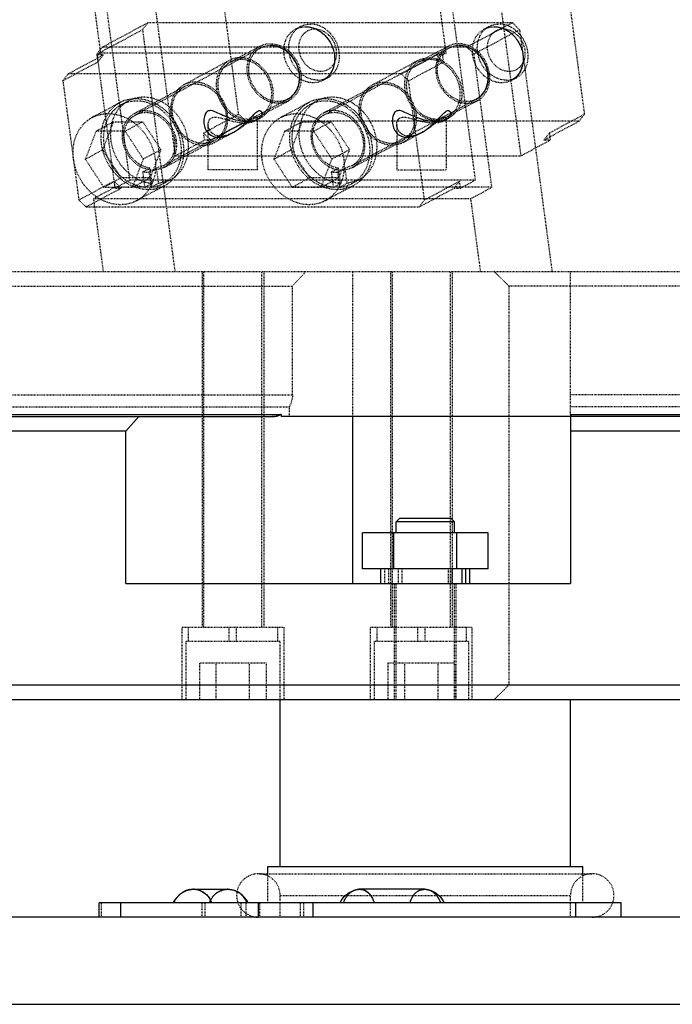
# Model space of a CAD drawing. Header units: millimetres. Extents: x -24622 to 2009, y -1603 to 2074.
# Tile 139 of 256: x 495 to 585, y 910 to 1046. Entities that reach past the tile are written whole.
import ezdxf

# ---------------------------------------------------------------- set-up
doc = ezdxf.new("R2010")
doc.units = ezdxf.units.MM
doc.linetypes.add('HIDDEN', pattern=[0.2, 0.1, -0.1])
doc.layers.add('DEFAULT_2', color=8, linetype='HIDDEN')

msp = doc.modelspace()

# ---------------------------------------------------------------- linework, layer by layer
at = {"color": 7, "linetype": 'Continuous'}
for p, q in [((477.144, 991.506), (530.762, 991.506)), ((477.144, 991.209), (529.557, 991.209)), ((509.366, 989.209), (511.188, 991.209)), ((530.762, 991.506), (530.762, 991.209)), ((787.6, 991.209), (530.762, 991.209)), ((540.644, 968.209), (540.644, 991.209)), ((570.644, 991.506), (619.144, 991.506)), ((570.644, 991.506), (570.644, 968.209)), ((509.366, 989.209), (477.144, 989.21)), ((509.366, 968.209), (509.366, 989.209)), ((789.422, 989.209), (570.644, 989.209)), ((547.144, 977.209), (546.644, 976.709)), ((547.144, 977.209), (554.144, 977.209)), ((554.144, 977.209), (554.644, 976.709)), ((554.644, 976.709), (546.644, 976.709)), ((546.644, 975.209), (546.644, 976.709)), ((554.644, 975.209), (554.644, 976.709)), ((559.304, 975.209), (541.984, 975.209)), ((541.984, 970.209), (541.984, 975.209)), ((546.314, 970.209), (546.314, 975.209)), ((554.974, 970.209), (554.974, 975.209)), ((559.304, 970.209), (559.304, 975.209)), ((559.304, 970.209), (541.984, 970.209)), ((544.494, 968.209), (544.494, 970.209)), ((555.702, 968.209), (555.702, 970.209)), ((556.202, 970.209), (556.202, 968.209)), ((556.794, 968.209), (556.794, 970.209)), ((509.366, 968.209), (570.644, 968.209)), ((793.144, 954.209), (477.144, 954.209)), ((477.144, 952.209), (791.144, 952.209)), ((530.644, 929.209), (530.644, 952.209)), ((570.644, 929.209), (570.644, 952.209)), ((528.956, 927.871), (528.956, 929.209)), ((528.957, 929.209), (572.331, 929.209)), ((572.332, 927.871), (572.332, 929.209)), ((517.783, 925.923), (517.788, 925.926)), ((518.66, 926.06), (518.684, 926.059)), ((518.66, 926.06), (523.452, 926.06)), ((550.564, 926.06), (541.558, 926.06)), ((505.686, 922.209), (505.686, 924.209)), ((577.642, 924.209), (505.687, 924.209)), ((508.686, 922.209), (508.686, 924.209)), ((527.601, 924.209), (527.601, 922.209)), ((535.198, 922.209), (535.198, 924.209)), ((571.327, 924.209), (571.327, 922.209)), ((577.644, 922.209), (577.644, 924.209)), ((892.144, 922.209), (342.144, 922.209)), ((342.144, 910.209), (892.144, 910.209))]:
    msp.add_line(p, q, dxfattribs=at)
for points in [[(515.89, 924.209), (516.071, 924.55), (516.802, 925.393), (517.775, 925.922), (518.684, 926.06)], [(523.434, 926.06), (524.325, 925.925), (525.303, 925.399)], [(538.896, 924.209), (539.064, 924.511), (539.497, 925.101), (540.132, 925.64), (541.017, 926.003), (541.568, 926.06)], [(550.556, 926.06), (551.109, 926.002), (551.992, 925.639)], [(551.992, 925.639), (552.626, 925.099), (553.058, 924.511), (553.226, 924.209)], [(525.303, 925.399), (526.038, 924.554), (526.222, 924.209)]]:
    msp.add_lwpolyline(points, dxfattribs=at)
for centre, radius, start, end in [((529.555, 993.807), 2.597, 270.04461, 284.14473), ((529.536, 993.868), 2.662, 284.21407, 297.41982), ((523.424, 923.302), 2.762, 63.46259, 67.43149), ((518.57, 923.301), 2.795, 28.25133, 32.85752), ((518.576, 923.306), 2.788, 18.90023, 28.20995)]:
    msp.add_arc(centre, radius, start, end, dxfattribs=at)
for points, start_tangent, end_tangent in [([(534.135, 1044.949), (534.195, 1044.949), (535.425, 1044.687), (536.688, 1043.864), (537.616, 1042.639), (538.117, 1041.086)], (0.9999997, 0.0008288), (0.1327882, -0.9911444)), ([(560.116, 1044.949), (560.176, 1044.949), (561.406, 1044.687), (562.669, 1043.864), (563.597, 1042.639), (564.097, 1041.086)], (0.9999997, 0.0008288), (0.1327882, -0.9911444)), ([(533.287, 1038.497), (532.969, 1039.664), (532.337, 1040.748), (531.5, 1041.579), (530.407, 1042.17), (529.305, 1042.361)], (-0.1327882, 0.9911444), (-0.9999999, -0.0003676)), ([(559.268, 1038.497), (558.95, 1039.664), (558.318, 1040.748), (557.48, 1041.579), (556.388, 1042.17), (555.286, 1042.361)], (-0.1327882, 0.9911444), (-0.9999999, -0.0003676)), ([(538.117, 1041.086), (538.111, 1039.919), (537.77, 1038.835), (537.155, 1038.004), (536.54, 1037.559)], (0.1327882, -0.9911444), (-0.8812617, -0.4726286)), ([(564.097, 1041.086), (564.092, 1039.919), (563.751, 1038.835), (563.136, 1038.004), (562.521, 1037.559)], (0.1327882, -0.9911444), (-0.8812617, -0.4726286)), ([(531.71, 1034.971), (532.603, 1035.719), (533.203, 1036.944), (533.287, 1038.497)], (0.8805912, 0.4738767), (-0.1327882, 0.9911444)), ([(557.691, 1034.971), (558.584, 1035.719), (559.184, 1036.944), (559.268, 1038.497)], (0.8805912, 0.4738767), (-0.1327882, 0.9911444)), ([(526.131, 1031.86), (524.888, 1032.002), (523.578, 1032.391), (522.498, 1032.842), (521.642, 1033.22), (520.989, 1033.385), (520.534, 1033.217), (520.247, 1032.723), (520.132, 1032.029), (520.218, 1031.232), (520.593, 1030.436), (521.269, 1029.893), (522.131, 1029.716)], (-0.9998642, 0.0164794), (0.9999671, 0.0081076)), ([(522.131, 1029.716), (523.13, 1029.889), (524.26, 1030.422), (525.357, 1031.224), (526.228, 1032.034), (526.908, 1032.73), (527.453, 1033.223), (527.851, 1033.385), (528.09, 1033.215), (528.107, 1032.834), (527.83, 1032.383), (527.142, 1031.999), (526.131, 1031.86)], (0.9999686, -0.0079285), (-0.9999038, -0.0138699)), ([(552.112, 1031.86), (550.869, 1032.002), (549.559, 1032.391), (548.479, 1032.842), (547.623, 1033.22), (546.97, 1033.385), (546.515, 1033.217), (546.227, 1032.723), (546.113, 1032.029), (546.199, 1031.232), (546.574, 1030.436), (547.25, 1029.893), (548.112, 1029.716)], (-0.9998639, 0.0165009), (0.9999669, 0.0081336)), ([(548.112, 1029.716), (549.111, 1029.889), (550.24, 1030.422), (551.338, 1031.224), (552.21, 1032.035), (552.891, 1032.732), (553.436, 1033.224), (553.834, 1033.385), (554.071, 1033.214), (554.088, 1032.833), (553.81, 1032.383), (553.123, 1031.999), (552.112, 1031.86)], (0.9999686, -0.0079248), (-0.9999015, -0.0140332)), ([(518.684, 926.06), (519.955, 925.722), (520.918, 924.817)], (0.9999669, -0.0081367), (0.5425179, -0.8400443)), ([(524.484, 925.852), (523.452, 926.06)], (-0.923449, 0.3837212), (-1, -0.0000301)), ([(525.464, 925.177), (524.658, 925.773)], (-0.6931112, 0.7208307), (-0.8946658, 0.4467361)), ([(541.568, 926.06), (542.237, 925.925), (542.839, 925.538), (543.586, 924.209)], (0.9999892, -0.0046457), (0.2233503, -0.9747382)), ([(552.22, 925.177), (551.451, 925.83), (550.564, 926.06)], (-0.6287687, 0.7775924), (-1, -0.0002065)), ([(526.106, 924.209), (525.98, 924.467), (525.464, 925.177)], (-0.4003522, 0.9163613), (-0.6931112, 0.7208307)), ([(552.781, 924.209), (552.385, 924.955), (552.22, 925.177)], (-0.3768737, 0.9262647), (-0.6287687, 0.7775924))]:
    msp.add_spline(points, degree=3, dxfattribs=dict(at, start_tangent=start_tangent, end_tangent=end_tangent))
at = {"layer": 'DEFAULT_2', "color": 8, "linetype": 'HIDDEN'}
for p, q in [((502.582, 1128.569), (516.17, 1027.147)), ((550.214, 1128.569), (563.802, 1027.147)), ((496.304, 1125.205), (509.892, 1023.782)), ((543.935, 1125.205), (557.523, 1023.782)), ((497.088, 1106.99), (505.887, 1041.307)), ((553.519, 1041.307), (544.719, 1106.99)), ((524.927, 1032.875), (522.727, 1049.296)), ((570.359, 1049.296), (572.559, 1032.875)), ((506.134, 1042.135), (512.412, 1045.5)), ((512.412, 1045.5), (511.676, 1044.534)), ((562.642, 1045.5), (512.412, 1045.5)), ((532.763, 1044.611), (533.439, 1044.974)), ((562.642, 1045.5), (556.363, 1042.135)), ((558.744, 1044.611), (559.42, 1044.974)), ((563.637, 1044.534), (562.642, 1045.5)), ((505.397, 1041.169), (511.676, 1044.534)), ((511.676, 1044.534), (516.14, 1011.209)), ((563.637, 1044.534), (557.359, 1041.169)), ((563.637, 1044.534), (568.102, 1011.209)), ((523.759, 1040.069), (527.816, 1042.243)), ((553.796, 1042.243), (549.739, 1040.069)), ((501.441, 1038.46), (506.27, 1041.048)), ((506.134, 1042.135), (505.397, 1041.169)), ((505.397, 1041.169), (507.856, 1022.816)), ((505.404, 1041.048), (505.887, 1041.307)), ((506.27, 1041.048), (505.404, 1041.048)), ((505.404, 1041.048), (505.534, 1040.082)), ((505.534, 1040.082), (506.27, 1041.048)), ((553.519, 1041.307), (505.887, 1041.307)), ((556.363, 1042.135), (506.134, 1042.135)), ((510.74, 1032.809), (527.934, 1042.023)), ((536.721, 1032.809), (553.914, 1042.023)), ((547.34, 1038.46), (552.17, 1041.048)), ((553.036, 1041.048), (552.17, 1041.048)), ((552.17, 1041.048), (553.165, 1040.082)), ((553.519, 1041.307), (553.036, 1041.048)), ((553.165, 1040.082), (553.036, 1041.048)), ((557.359, 1041.169), (556.363, 1042.135)), ((559.818, 1022.816), (557.359, 1041.169)), ((505.534, 1040.082), (500.704, 1037.494)), ((523.641, 1040.29), (517.362, 1036.925)), ((543.343, 1036.925), (549.621, 1040.29)), ((548.336, 1037.494), (553.165, 1040.082)), ((500.704, 1037.494), (501.441, 1038.46)), ((547.34, 1038.46), (501.441, 1038.46)), ((547.34, 1038.46), (548.336, 1037.494)), ((500.704, 1037.494), (502.904, 1021.073)), ((536.542, 1037.56), (537.218, 1037.922)), ((550.536, 1021.073), (548.336, 1037.494)), ((562.523, 1037.56), (563.199, 1037.922)), ((510.622, 1033.029), (517.48, 1036.705)), ((543.461, 1036.705), (536.603, 1033.029)), ((508.593, 1034.495), (504.73, 1032.424)), ((509.725, 1034.704), (508.759, 1034.187)), ((514.519, 1025.758), (531.712, 1034.972)), ((527.774, 1032.577), (531.83, 1034.751)), ((534.574, 1034.495), (530.71, 1032.424)), ((535.705, 1034.704), (534.739, 1034.187)), ((540.5, 1025.758), (557.693, 1034.972)), ((557.811, 1034.751), (553.754, 1032.577)), ((524.927, 1032.875), (520.098, 1030.287)), ((524.927, 1032.875), (525.923, 1031.909)), ((572.559, 1032.875), (567.729, 1030.287)), ((571.822, 1031.909), (572.559, 1032.875)), ((505.282, 1030.559), (507.697, 1031.853)), ((506.215, 1027.989), (507.697, 1031.853)), ((507.697, 1031.853), (511.697, 1031.853)), ((509.282, 1030.559), (511.697, 1031.853)), ((511.697, 1031.853), (514.215, 1027.989)), ((520.731, 1025.209), (520.731, 1031.46)), ((525.923, 1031.909), (521.093, 1029.321)), ((571.822, 1031.909), (525.923, 1031.909)), ((527.892, 1032.357), (527.131, 1031.949)), ((527.531, 1025.209), (527.531, 1032.379)), ((531.263, 1030.559), (533.678, 1031.853)), ((532.195, 1027.989), (533.678, 1031.853)), ((533.678, 1031.853), (537.678, 1031.853)), ((535.263, 1030.559), (537.678, 1031.853)), ((537.678, 1031.853), (540.195, 1027.989)), ((546.712, 1031.46), (546.712, 1025.209)), ((553.112, 1031.949), (553.872, 1032.357)), ((553.512, 1032.379), (553.512, 1025.209)), ((571.822, 1031.909), (566.992, 1029.321)), ((505.282, 1030.559), (503.8, 1026.695)), ((509.282, 1030.559), (505.282, 1030.559)), ((511.8, 1026.695), (509.282, 1030.559)), ((520.227, 1029.321), (520.098, 1030.287)), ((520.098, 1030.287), (521.093, 1029.321)), ((524.302, 1030.433), (521.613, 1028.992)), ((531.263, 1030.559), (529.781, 1026.695)), ((535.263, 1030.559), (531.263, 1030.559)), ((537.781, 1026.695), (535.263, 1030.559)), ((547.594, 1028.992), (550.283, 1030.433)), ((566.992, 1029.321), (567.729, 1030.287)), ((567.729, 1030.287), (567.858, 1029.321)), ((514.637, 1025.537), (521.495, 1029.213)), ((516.17, 1027.147), (520.227, 1029.321)), ((521.093, 1029.321), (520.227, 1029.321)), ((547.476, 1029.213), (540.618, 1025.537)), ((563.802, 1027.147), (567.858, 1029.321)), ((567.858, 1029.321), (566.992, 1029.321)), ((503.8, 1026.695), (506.215, 1027.989)), ((508.732, 1024.126), (506.215, 1027.989)), ((514.215, 1027.989), (511.8, 1026.695)), ((514.215, 1027.989), (512.732, 1024.126)), ((529.781, 1026.695), (532.195, 1027.989)), ((534.713, 1024.126), (532.195, 1027.989)), ((540.195, 1027.989), (537.781, 1026.695)), ((540.195, 1027.989), (538.713, 1024.126)), ((503.8, 1026.695), (506.318, 1022.832)), ((510.318, 1022.832), (511.8, 1026.695)), ((516.17, 1027.147), (563.802, 1027.147)), ((529.781, 1026.695), (532.298, 1022.832)), ((536.298, 1022.832), (537.781, 1026.695)), ((511.744, 1024.932), (512.71, 1025.45)), ((512.024, 1022.845), (511.744, 1024.932)), ((512.61, 1024.932), (513.576, 1025.45)), ((512.89, 1022.845), (512.61, 1024.932)), ((512.99, 1023.363), (512.71, 1025.45)), ((514.52, 1025.758), (513.576, 1025.45)), ((513.576, 1025.45), (513.856, 1023.363)), ((514.637, 1025.537), (513.609, 1025.207)), ((527.531, 1025.209), (520.731, 1025.209)), ((537.725, 1024.932), (538.691, 1025.45)), ((538.005, 1022.845), (537.725, 1024.932)), ((538.591, 1024.932), (539.557, 1025.45)), ((538.871, 1022.845), (538.591, 1024.932)), ((538.971, 1023.363), (538.691, 1025.45)), ((540.501, 1025.758), (539.557, 1025.45)), ((539.557, 1025.45), (539.837, 1023.363)), ((539.589, 1025.207), (540.617, 1025.537)), ((546.712, 1025.209), (553.512, 1025.209)), ((502.904, 1021.073), (507.734, 1023.661)), ((506.318, 1022.832), (508.732, 1024.126)), ((507.734, 1023.661), (507.863, 1022.695)), ((508.729, 1022.695), (507.734, 1023.661)), ((509.892, 1023.782), (507.863, 1022.695)), ((512.732, 1024.126), (508.732, 1024.126)), ((557.523, 1023.782), (509.892, 1023.782)), ((510.318, 1022.832), (512.732, 1024.126)), ((512.024, 1022.845), (512.99, 1023.363)), ((513.856, 1023.363), (512.89, 1022.845)), ((513.856, 1023.363), (515.533, 1023.862)), ((515.534, 1023.863), (514.569, 1023.345)), ((532.298, 1022.832), (534.713, 1024.126)), ((538.713, 1024.126), (534.713, 1024.126)), ((536.298, 1022.832), (538.713, 1024.126)), ((538.005, 1022.845), (538.971, 1023.363)), ((539.837, 1023.363), (538.871, 1022.845)), ((539.837, 1023.363), (541.514, 1023.862)), ((541.515, 1023.863), (540.549, 1023.345)), ((550.536, 1021.073), (555.365, 1023.661)), ((555.365, 1023.661), (554.629, 1022.695)), ((555.495, 1022.695), (555.365, 1023.661)), ((557.523, 1023.782), (555.495, 1022.695)), ((503.9, 1020.107), (508.729, 1022.695)), ((507.856, 1022.816), (504.958, 1021.264)), ((506.318, 1022.832), (510.318, 1022.832)), ((559.818, 1022.816), (507.856, 1022.816)), ((507.863, 1022.695), (508.729, 1022.695)), ((514.734, 1023.037), (510.87, 1020.966)), ((532.298, 1022.832), (536.298, 1022.832)), ((540.715, 1023.037), (536.851, 1020.966)), ((549.799, 1020.107), (554.629, 1022.695)), ((554.629, 1022.695), (555.495, 1022.695)), ((556.92, 1021.264), (559.818, 1022.816)), ((503.9, 1020.107), (502.904, 1021.073)), ((504.958, 1021.264), (556.92, 1021.264)), ((506.305, 1011.209), (504.958, 1021.264)), ((550.536, 1021.073), (549.799, 1020.107)), ((558.267, 1011.209), (556.92, 1021.264)), ((503.9, 1020.107), (549.799, 1020.107)), ((480.144, 1011.209), (619.144, 1011.209)), ((519.881, 1011.209), (519.881, 962.209)), ((520.131, 962.209), (520.131, 1011.209)), ((528.131, 962.209), (528.131, 1011.209)), ((528.381, 1011.209), (528.381, 962.209)), ((532.34, 1009.209), (534.2, 1011.209)), ((540.644, 991.209), (540.644, 1011.209)), ((545.862, 1011.209), (545.862, 962.209)), ((546.112, 962.209), (546.112, 1011.209)), ((554.112, 962.209), (554.112, 1011.209)), ((554.362, 1011.209), (554.362, 962.209)), ((562.144, 1009.209), (560.144, 1011.209)), ((570.644, 991.506), (570.644, 1011.209)), ((478.144, 1009.209), (532.34, 1009.209)), ((532.34, 994.209), (532.34, 1009.209)), ((619.144, 1009.209), (562.144, 1009.209)), ((562.144, 1009.209), (562.144, 954.209)), ((478.144, 994.209), (532.34, 994.209)), ((619.144, 994.209), (570.642, 994.209)), ((477.644, 992.551), (531.876, 992.551)), ((531.876, 992.551), (531.876, 991.209)), ((620.144, 992.551), (570.644, 992.551)), ((545.085, 968.209), (545.085, 970.209)), ((545.585, 970.209), (545.585, 968.209)), ((546.957, 968.209), (546.957, 970.209)), ((547.457, 968.209), (547.457, 970.209)), ((553.831, 968.209), (553.831, 970.209)), ((554.331, 968.209), (554.331, 970.209)), ((546.394, 952.209), (546.394, 968.209)), ((546.644, 952.209), (546.644, 968.209)), ((554.644, 952.209), (554.644, 968.209)), ((554.894, 952.209), (554.894, 968.209)), ((517.131, 962.209), (531.131, 962.209)), ((517.131, 952.209), (517.131, 962.209)), ((517.981, 962.209), (517.981, 960.209)), ((523.631, 960.209), (523.631, 962.209)), ((524.631, 960.209), (524.631, 962.209)), ((530.281, 962.209), (530.281, 960.209)), ((531.131, 962.209), (531.131, 952.209)), ((543.112, 962.209), (557.112, 962.209)), ((543.112, 952.209), (543.112, 962.209)), ((543.962, 962.209), (543.962, 960.209)), ((549.612, 960.209), (549.612, 962.209)), ((550.612, 960.209), (550.612, 962.209)), ((556.262, 962.209), (556.262, 960.209)), ((557.112, 952.209), (557.112, 962.209)), ((530.631, 960.209), (517.631, 960.209)), ((517.631, 960.209), (517.631, 952.209)), ((530.631, 952.209), (530.631, 960.209)), ((556.612, 960.209), (543.612, 960.209)), ((543.612, 960.209), (543.612, 952.209)), ((556.612, 960.209), (556.612, 952.209)), ((528.75, 957.209), (519.512, 957.209)), ((519.512, 957.209), (519.512, 952.209)), ((521.821, 952.209), (521.821, 957.209)), ((526.44, 952.209), (526.44, 957.209)), ((528.75, 952.209), (528.75, 957.209)), ((554.73, 957.209), (545.493, 957.209)), ((545.493, 957.209), (545.493, 952.209)), ((547.802, 952.209), (547.802, 957.209)), ((552.421, 952.209), (552.421, 957.209)), ((554.73, 952.209), (554.73, 957.209)), ((562.144, 954.209), (560.144, 952.209)), ((527.708, 928.209), (573.58, 928.209)), ((528.956, 924.209), (528.956, 927.871)), ((572.332, 924.209), (572.332, 927.871)), ((517.775, 925.922), (517.783, 925.923)), ((551.106, 926.003), (551.107, 926.002)), ((551.99, 925.64), (551.991, 925.639)), ((506.048, 922.209), (506.048, 924.209)), ((516.806, 925.395), (516.809, 925.398)), ((519.894, 922.209), (519.894, 924.209)), ((520.329, 922.209), (520.329, 924.209)), ((525.272, 922.209), (525.272, 924.209)), ((525.958, 922.209), (525.958, 924.209)), ((526.034, 924.559), (526.036, 924.556)), ((527.829, 922.209), (527.829, 924.209)), ((530.644, 925.209), (570.644, 925.209)), ((530.644, 922.209), (530.644, 925.209)), ((533.458, 922.209), (533.458, 924.209)), ((533.894, 922.209), (533.894, 924.209)), ((552.625, 925.1), (552.626, 925.1)), ((570.644, 922.209), (570.644, 925.209))]:
    msp.add_line(p, q, dxfattribs=at)
for centre, radius, start, end in [((535.387, 1042.499), 2.101, 116.14303, 127.39835), ((561.368, 1042.499), 2.101, 116.14303, 127.39835), ((510.783, 1030.405), 4.289, 118.20348, 122.412), ((510.746, 1030.479), 4.556, 110.8629, 118.1714), ((510.768, 1030.416), 4.623, 103.63587, 110.83397), ((536.764, 1030.405), 4.289, 118.20348, 122.412), ((536.727, 1030.479), 4.556, 110.8629, 118.1714), ((536.749, 1030.416), 4.623, 103.63587, 110.83397), ((512.064, 1030.278), 3.11, 96.78669, 101.40371), ((526.37, 1035.199), 2.974, 298.20857, 305.2548), ((538.044, 1030.278), 3.11, 96.78669, 101.40371), ((552.351, 1035.199), 2.974, 298.20857, 305.2548), ((509.777, 1027.785), 7.562, 38.13218, 40.36247), ((509.67, 1027.704), 7.696, 31.50795, 38.11568), ((509.609, 1027.664), 7.769, 24.94693, 31.52051), ((535.758, 1027.785), 7.562, 38.13218, 40.36247), ((535.651, 1027.704), 7.696, 31.50795, 38.11568), ((535.589, 1027.664), 7.769, 24.94693, 31.52051), ((509.683, 1027.7), 7.686, 22.99807, 24.94166), ((519.901, 1032.025), 3.244, 318.47665, 328.38697), ((519.901, 1031.987), 3.464, 322.3074, 328.26737), ((519.844, 1032.023), 3.531, 328.2563, 329.43867), ((535.664, 1027.7), 7.686, 22.99807, 24.94166), ((545.882, 1032.025), 3.244, 318.47665, 328.38697), ((545.881, 1031.987), 3.464, 322.30779, 328.26737), ((545.825, 1032.023), 3.531, 328.2563, 329.43867), ((513.51, 1029.714), 7.51, 217.18505, 226.46578), ((512.184, 1028.105), 3.203, 262.11192, 269.95568), ((512.183, 1027.931), 3.029, 269.97101, 278.11106), ((538.164, 1028.105), 3.203, 262.11192, 269.95568), ((538.164, 1027.931), 3.029, 269.97101, 278.11106), ((513.284, 1029.479), 7.184, 226.47946, 231.86895), ((513.154, 1029.318), 6.977, 231.89097, 232.61256), ((512.553, 1027.097), 4.609, 298.21764, 312.28315), ((512.423, 1027.23), 4.795, 312.35736, 322.51468), ((538.533, 1027.097), 4.609, 298.21764, 312.28315), ((538.404, 1027.23), 4.795, 312.35736, 322.51468), ((512.475, 1027.352), 4.526, 275.26124, 278.36543), ((512.581, 1027.052), 4.556, 290.8629, 298.1714), ((538.456, 1027.352), 4.526, 275.26124, 278.36543), ((538.562, 1027.052), 4.556, 290.8629, 298.1714), ((509.196, 1027.121), 6.819, 233.81265, 235.98613), ((527.644, 925.209), 3, 0, 270), ((573.644, 925.209), 3, 270, 180), ((518.722, 923.236), 2.835, 112.83471, 116.38561)]:
    msp.add_arc(centre, radius, start, end, dxfattribs=at)
for points, start_tangent, end_tangent in [([(535.846, 1037.584), (534.661, 1037.805), (533.553, 1038.444), (532.05, 1040.64), (531.827, 1041.946), (532.005, 1043.196), (532.564, 1044.245), (533.439, 1044.974)], (-1, 0), (0.8813617, 0.4724422)), ([(532.765, 1044.612), (533.775, 1044.928), (534.135, 1044.949)], (0.8817522, 0.471713), (1, 0)), ([(533.439, 1044.974), (534.451, 1045.29), (534.811, 1045.312)], (0.8813617, 0.4724422), (1, 0)), ([(534.135, 1044.949), (535.32, 1044.728), (536.429, 1044.089), (537.932, 1041.892), (538.155, 1040.586), (537.976, 1039.336), (537.416, 1038.287), (536.54, 1037.559)], (1, 0), (-0.8817522, -0.471713)), ([(536.027, 1045.079), (535.725, 1045.18), (534.811, 1045.312)], (-0.9333589, 0.3589446), (-1, 0)), ([(537.218, 1037.922), (537.997, 1038.538), (538.543, 1039.407), (538.772, 1041.588), (537.826, 1043.721), (536.027, 1045.079)], (0.8813626, 0.4724405), (-0.9333589, 0.3589446)), ([(561.827, 1037.584), (560.642, 1037.805), (559.534, 1038.444), (558.03, 1040.64), (557.808, 1041.946), (557.986, 1043.196), (558.545, 1044.245), (559.42, 1044.974)], (-1, 0), (0.8813617, 0.4724422)), ([(558.746, 1044.612), (559.756, 1044.928), (560.116, 1044.949)], (0.8817522, 0.471713), (1, 0)), ([(559.42, 1044.974), (560.432, 1045.29), (560.792, 1045.312)], (0.8813617, 0.4724422), (1, 0)), ([(560.116, 1044.949), (561.301, 1044.728), (562.41, 1044.089), (563.913, 1041.892), (564.135, 1040.586), (563.956, 1039.336), (563.397, 1038.287), (562.521, 1037.559)], (1, 0), (-0.8817522, -0.471713)), ([(562.008, 1045.079), (561.706, 1045.18), (560.792, 1045.312)], (-0.9333589, 0.3589446), (-1, 0)), ([(563.199, 1037.922), (563.978, 1038.538), (564.524, 1039.407), (564.753, 1041.588), (563.806, 1043.721), (562.008, 1045.079)], (0.8813626, 0.4724405), (-0.9333589, 0.3589446)), ([(535.17, 1037.222), (533.985, 1037.443), (532.876, 1038.082), (531.373, 1040.279), (531.151, 1041.586), (531.33, 1042.835), (531.889, 1043.884), (532.765, 1044.612)], (-1, 0), (0.8817522, 0.471713)), ([(533.701, 1043.757), (533.188, 1042.274), (533.56, 1040.599), (534.691, 1039.298), (536.2, 1038.809)], (-0.6067374, -0.7949023), (1, 0)), ([(534.111, 1044.168), (533.701, 1043.757)], (-0.7945768, -0.6071636), (-0.6067374, -0.7949023)), ([(535.424, 1044.605), (534.461, 1044.385)], (-1, 0), (-0.8980114, -0.4399721)), ([(536.2, 1038.809), (537.165, 1039.03), (537.923, 1039.658), (538.361, 1040.598), (538.41, 1041.707), (538.063, 1042.816), (537.374, 1043.756), (536.447, 1044.384), (535.424, 1044.605)], (1, 0), (-1, 0)), ([(561.151, 1037.222), (559.966, 1037.443), (558.857, 1038.082), (557.354, 1040.279), (557.131, 1041.586), (557.31, 1042.835), (557.87, 1043.884), (558.746, 1044.612)], (-1, 0), (0.8817522, 0.471713)), ([(559.682, 1043.757), (559.169, 1042.274), (559.54, 1040.599), (560.671, 1039.298), (562.181, 1038.809)], (-0.6067374, -0.7949023), (1, 0)), ([(560.092, 1044.168), (559.682, 1043.757)], (-0.7945768, -0.6071636), (-0.6067374, -0.7949023)), ([(561.404, 1044.605), (560.442, 1044.385)], (-1, 0), (-0.8980114, -0.4399721)), ([(562.181, 1038.809), (563.145, 1039.03), (563.904, 1039.658), (564.341, 1040.598), (564.391, 1041.707), (564.044, 1042.816), (563.355, 1043.756), (562.428, 1044.384), (561.404, 1044.605)], (1, 0), (-1, 0)), ([(526.142, 1038.497), (526.434, 1040.728), (527.009, 1041.613), (527.814, 1042.242)], (-0.1327882, 0.9911444), (0.8812327, 0.4726827)), ([(527.814, 1042.242), (528.648, 1042.541), (529.555, 1042.591), (531.361, 1041.944), (532.793, 1040.459), (533.504, 1038.497)], (0.8812327, 0.4726827), (0.1327882, -0.9911444)), ([(527.936, 1042.024), (528.946, 1042.34), (529.305, 1042.361)], (0.8817522, 0.471713), (1, 0)), ([(529.305, 1042.361), (530.491, 1042.14), (531.599, 1041.501), (533.103, 1039.304), (533.325, 1037.997), (533.146, 1036.748), (532.586, 1035.699), (531.71, 1034.971)], (1, 0), (-0.8817522, -0.471713)), ([(553.794, 1042.242), (552.99, 1041.613), (552.415, 1040.728), (552.123, 1038.497)], (-0.8812327, -0.4726827), (0.1327882, -0.9911444)), ([(559.484, 1038.497), (558.774, 1040.459), (557.342, 1041.944), (555.535, 1042.591), (554.629, 1042.541), (553.794, 1042.242)], (-0.1327882, 0.9911444), (-0.8812327, -0.4726827)), ([(553.916, 1042.024), (554.926, 1042.34), (555.286, 1042.361)], (0.8817522, 0.471713), (1, 0)), ([(555.286, 1042.361), (556.471, 1042.14), (557.58, 1041.501), (559.083, 1039.304), (559.306, 1037.997), (559.127, 1036.748), (558.567, 1035.699), (557.691, 1034.971)], (1, 0), (-0.8817522, -0.471713)), ([(530.341, 1034.634), (529.155, 1034.855), (528.047, 1035.494), (526.543, 1037.691), (526.321, 1038.997), (526.5, 1040.247), (527.06, 1041.296), (527.936, 1042.024)], (-1, 0), (0.8817522, 0.471713)), ([(556.321, 1034.634), (555.136, 1034.855), (554.027, 1035.494), (552.524, 1037.691), (552.302, 1038.997), (552.481, 1040.247), (553.04, 1041.296), (553.916, 1042.024)], (-1, 0), (0.8817522, 0.471713)), ([(523.639, 1040.289), (522.786, 1039.622), (522.178, 1038.685), (521.869, 1036.323)], (-0.8812327, -0.4726827), (0.1327882, -0.9911444)), ([(523.757, 1040.068), (522.952, 1039.438), (522.377, 1038.554), (522.086, 1036.323)], (-0.8812309, -0.472686), (0.1327882, -0.9911444)), ([(529.663, 1036.323), (528.911, 1038.401), (527.395, 1039.972), (525.482, 1040.657), (524.522, 1040.605), (523.639, 1040.289)], (-0.1327882, 0.9911444), (-0.8812327, -0.4726827)), ([(524.832, 1040.406), (523.757, 1040.068)], (-0.9929411, -0.1186085), (-0.8812309, -0.472686)), ([(529.447, 1036.323), (528.904, 1037.994), (527.819, 1039.375), (526.379, 1040.228), (524.832, 1040.406)], (-0.1327882, 0.9911444), (-0.9929411, -0.1186085)), ([(547.85, 1036.323), (548.159, 1038.685), (548.767, 1039.622), (549.619, 1040.289)], (-0.1327882, 0.9911444), (0.8812327, 0.4726827)), ([(549.738, 1040.068), (548.933, 1039.438), (548.358, 1038.554), (548.066, 1036.323)], (-0.8812309, -0.472686), (0.1327882, -0.9911444)), ([(549.619, 1040.289), (550.503, 1040.605), (551.463, 1040.657), (553.375, 1039.972), (554.892, 1038.401), (555.644, 1036.323)], (0.8812327, 0.4726827), (0.1327882, -0.9911444)), ([(550.813, 1040.406), (549.738, 1040.068)], (-0.9929411, -0.1186085), (-0.8812309, -0.472686)), ([(555.427, 1036.323), (554.885, 1037.994), (553.8, 1039.375), (552.359, 1040.228), (550.813, 1040.406)], (-0.1327882, 0.9911444), (-0.9929411, -0.1186085)), ([(531.832, 1034.753), (530.998, 1034.453), (530.091, 1034.404), (528.285, 1035.051), (526.853, 1036.536), (526.142, 1038.497)], (-0.8812327, -0.4726827), (-0.1327882, 0.9911444)), ([(533.504, 1038.497), (533.212, 1036.267), (532.637, 1035.382), (531.832, 1034.753)], (0.1327882, -0.9911444), (-0.8812327, -0.4726827)), ([(552.123, 1038.497), (552.834, 1036.536), (554.266, 1035.051), (556.072, 1034.404), (556.979, 1034.453), (557.813, 1034.753)], (0.1327882, -0.9911444), (0.8812327, 0.4726827)), ([(557.813, 1034.753), (558.618, 1035.382), (559.192, 1036.267), (559.484, 1038.497)], (0.8812327, 0.4726827), (-0.1327882, 0.9911444)), ([(517.36, 1036.924), (516.508, 1036.257), (515.9, 1035.32), (515.59, 1032.959)], (-0.8812327, -0.4726827), (0.1327882, -0.9911444)), ([(519, 1037.304), (518.567, 1037.289), (517.36, 1036.924)], (-0.9996421, 0.0267514), (-0.8812327, -0.4726827)), ([(517.478, 1036.704), (518.554, 1037.041)], (0.8812304, 0.472687), (0.9929531, 0.1185077)), ([(518.554, 1037.041), (520.1, 1036.863), (521.541, 1036.01), (522.626, 1034.629), (523.168, 1032.959)], (0.9929531, 0.1185077), (0.1327882, -0.9911444)), ([(523.385, 1032.959), (522.877, 1034.598), (521.87, 1035.995), (520.51, 1036.944), (519, 1037.304)], (-0.1327882, 0.9911444), (-0.9996421, 0.0267514)), ([(536.54, 1037.559), (535.53, 1037.243), (535.17, 1037.222)], (-0.8817522, -0.471713), (-1, 0)), ([(535.846, 1037.584), (536.207, 1037.606), (537.218, 1037.922)], (1, 0), (0.8813626, 0.4724405)), ([(541.571, 1032.959), (541.88, 1035.32), (542.489, 1036.257), (543.341, 1036.924)], (-0.1327882, 0.9911444), (0.8812327, 0.4726827)), ([(543.341, 1036.924), (544.548, 1037.289), (544.981, 1037.304)], (0.8812327, 0.4726827), (0.9996421, -0.0267514)), ([(543.459, 1036.704), (544.535, 1037.041)], (0.8812304, 0.472687), (0.9929531, 0.1185077)), ([(544.535, 1037.041), (546.081, 1036.863), (547.522, 1036.01), (548.607, 1034.629), (549.149, 1032.959)], (0.9929531, 0.1185077), (0.1327882, -0.9911444)), ([(544.981, 1037.304), (546.491, 1036.944), (547.85, 1035.995), (548.858, 1034.598), (549.365, 1032.959)], (0.9996421, -0.0267514), (0.1327882, -0.9911444)), ([(562.521, 1037.559), (561.511, 1037.243), (561.151, 1037.222)], (-0.8817522, -0.471713), (-1, 0)), ([(561.827, 1037.584), (562.188, 1037.606), (563.199, 1037.922)], (1, 0), (0.8813626, 0.4724405)), ([(515.807, 1032.959), (516.099, 1035.189), (516.673, 1036.074), (517.478, 1036.704)], (-0.1327882, 0.9911444), (0.8812304, 0.472687)), ([(521.869, 1036.323), (522.621, 1034.246), (524.138, 1032.674), (526.05, 1031.989), (527.01, 1032.042), (527.894, 1032.358)], (0.1327882, -0.9911444), (0.8812327, 0.4726827)), ([(522.086, 1036.323), (522.796, 1034.362), (524.228, 1032.877), (526.034, 1032.23), (526.941, 1032.279), (527.775, 1032.579)], (0.1327882, -0.9911444), (0.8812309, 0.472686)), ([(527.894, 1032.358), (528.746, 1033.025), (529.354, 1033.962), (529.663, 1036.323)], (0.8812327, 0.4726827), (-0.1327882, 0.9911444)), ([(528.608, 1033.239), (529.346, 1034.63), (529.447, 1036.323)], (0.6635836, 0.7481022), (-0.1327882, 0.9911444)), ([(541.788, 1032.959), (542.08, 1035.189), (542.654, 1036.074), (543.459, 1036.704)], (-0.1327882, 0.9911444), (0.8812304, 0.472687)), ([(553.874, 1032.358), (552.991, 1032.042), (552.031, 1031.989), (550.118, 1032.674), (548.602, 1034.246), (547.85, 1036.323)], (-0.8812327, -0.4726827), (-0.1327882, 0.9911444)), ([(548.066, 1036.323), (548.777, 1034.362), (550.209, 1032.877), (552.015, 1032.23), (552.922, 1032.279), (553.756, 1032.579)], (0.1327882, -0.9911444), (0.8812309, 0.472686)), ([(555.644, 1036.323), (555.335, 1033.962), (554.727, 1033.025), (553.874, 1032.358)], (0.1327882, -0.9911444), (-0.8812327, -0.4726827)), ([(554.589, 1033.239), (555.327, 1034.63), (555.427, 1036.323)], (0.6635836, 0.7481022), (-0.1327882, 0.9911444)), ([(506.565, 1032.356), (507.426, 1033.602), (508.595, 1034.496)], (0.4408472, 0.8975822), (0.8815264, 0.4721348)), ([(509.722, 1034.703), (508.411, 1033.623), (507.554, 1032.075), (507.245, 1030.227), (507.515, 1028.277), (508.337, 1026.435), (509.622, 1024.9), (511.23, 1023.838), (512.99, 1023.363)], (-0.8812644, -0.4726236), (0.9959847, -0.0895239)), ([(514.567, 1023.344), (516.082, 1024.687), (516.924, 1026.651), (516.964, 1028.937), (516.198, 1031.197), (514.74, 1033.086), (512.814, 1034.318), (510.713, 1034.704), (508.756, 1034.185)], (0.8816699, 0.4718667), (-0.8812644, -0.4726236)), ([(509.678, 1034.909), (511.584, 1034.988), (513.499, 1034.344)], (0.971748, 0.2360207), (0.8818424, -0.4715443)), ([(515.533, 1023.862), (517.048, 1025.205), (517.89, 1027.168), (517.93, 1029.454), (517.164, 1031.714), (515.706, 1033.604), (513.78, 1034.835), (511.679, 1035.221), (509.722, 1034.703)], (0.8816699, 0.4718667), (-0.8812644, -0.4726236)), ([(513.499, 1034.344), (514.055, 1034.011), (515.539, 1032.682)], (0.8818424, -0.4715443), (0.6476301, -0.7619548)), ([(531.71, 1034.971), (530.7, 1034.655), (530.341, 1034.634)], (-0.8817522, -0.471713), (-1, 0)), ([(532.015, 1028.766), (532.463, 1032.18), (533.343, 1033.533), (534.576, 1034.496)], (-0.1327882, 0.9911444), (0.8815264, 0.4721348)), ([(535.703, 1034.703), (534.392, 1033.623), (533.535, 1032.075), (533.225, 1030.227), (533.496, 1028.277), (534.318, 1026.435), (535.602, 1024.9), (537.211, 1023.838), (538.971, 1023.363)], (-0.8812644, -0.4726236), (0.9959847, -0.0895239)), ([(540.548, 1023.344), (542.063, 1024.687), (542.905, 1026.651), (542.945, 1028.937), (542.178, 1031.197), (540.721, 1033.086), (538.795, 1034.318), (536.694, 1034.704), (534.737, 1034.185)], (0.8816699, 0.4718667), (-0.8812644, -0.4726236)), ([(535.659, 1034.909), (537.565, 1034.988), (539.48, 1034.344)], (0.971748, 0.2360207), (0.8818424, -0.4715443)), ([(541.514, 1023.862), (543.029, 1025.205), (543.871, 1027.168), (543.911, 1029.454), (543.144, 1031.714), (541.687, 1033.604), (539.761, 1034.835), (537.659, 1035.221), (535.703, 1034.703)], (0.8816699, 0.4718667), (-0.8812644, -0.4726236)), ([(539.48, 1034.344), (540.035, 1034.011), (541.52, 1032.682)], (0.8818424, -0.4715443), (0.6476301, -0.7619548)), ([(557.691, 1034.971), (556.681, 1034.655), (556.321, 1034.634)], (-0.8817522, -0.471713), (-1, 0)), ([(504.731, 1032.425), (506.007, 1032.881), (507.394, 1032.955), (510.155, 1031.965), (512.344, 1029.694), (513.429, 1026.695)], (0.8815264, 0.4721348), (0.1327882, -0.9911444)), ([(508.484, 1034.026), (507.38, 1033.025), (506.629, 1031.673)], (-0.8441907, -0.536043), (-0.3465359, -0.9380367)), ([(508.949, 1029.283), (509.241, 1031.514), (509.815, 1032.399), (510.62, 1033.028)], (-0.1327882, 0.9911444), (0.8812327, 0.4726827)), ([(512.71, 1025.45), (510.578, 1026.521), (509.279, 1028.715), (509.128, 1029.963), (509.343, 1031.14), (509.9, 1032.123), (510.742, 1032.81)], (-0.990622, 0.1366314), (0.8816793, 0.4718491)), ([(510.62, 1033.028), (511.449, 1033.326)], (0.8812327, 0.4726827), (0.9802113, 0.197954)), ([(510.742, 1032.81), (511.752, 1033.126), (512.112, 1033.147)], (0.8816793, 0.4718491), (1, 0)), ([(511.696, 1033.366), (513.497, 1033.09), (515.096, 1031.922)], (0.9929687, 0.1183771), (0.6634245, -0.7482432)), ([(512.112, 1033.147), (513.297, 1032.926), (514.405, 1032.288), (515.908, 1030.092), (516.131, 1028.786), (515.954, 1027.537), (515.395, 1026.488), (514.52, 1025.759)], (1, 0), (-0.8815212, -0.4721444)), ([(515.59, 1032.959), (516.343, 1030.881), (517.859, 1029.31), (519.772, 1028.625), (520.732, 1028.677), (521.615, 1028.994)], (0.1327882, -0.9911444), (0.8812327, 0.4726827)), ([(521.497, 1029.214), (520.663, 1028.915), (519.756, 1028.866), (517.95, 1029.512), (516.517, 1030.997), (515.807, 1032.959)], (-0.8812304, -0.472687), (-0.1327882, 0.9911444)), ([(523.168, 1032.959), (523.135, 1031.558), (522.664, 1030.325)], (0.1327882, -0.9911444), (-0.5246303, -0.8513302)), ([(522.885, 1030.227), (523.356, 1031.51), (523.385, 1032.959)], (0.5084767, 0.8610758), (-0.1327882, 0.9911444)), ([(528.086, 1032.771), (528.608, 1033.239)], (0.8165237, 0.5773119), (0.6635836, 0.7481022)), ([(530.712, 1032.425), (531.988, 1032.881), (533.374, 1032.955), (536.135, 1031.965), (538.324, 1029.694), (539.41, 1026.695)], (0.8815264, 0.4721348), (0.1327882, -0.9911444)), ([(534.465, 1034.026), (533.253, 1032.882), (532.492, 1031.314), (532.261, 1029.484), (532.584, 1027.58), (533.428, 1025.799), (534.705, 1024.322), (536.285, 1023.302), (538.005, 1022.845)], (-0.8441907, -0.536043), (0.9959847, -0.0895239)), ([(536.601, 1033.028), (535.796, 1032.399), (535.222, 1031.514), (534.93, 1029.283)], (-0.8812327, -0.4726827), (0.1327882, -0.9911444)), ([(538.691, 1025.45), (536.559, 1026.521), (535.26, 1028.715), (535.109, 1029.963), (535.323, 1031.14), (535.881, 1032.123), (536.723, 1032.81)], (-0.990622, 0.1366314), (0.8816793, 0.4718491)), ([(537.43, 1033.326), (536.601, 1033.028)], (-0.9802113, -0.197954), (-0.8812327, -0.4726827)), ([(536.723, 1032.81), (537.733, 1033.126), (538.093, 1033.147)], (0.8816793, 0.4718491), (1, 0)), ([(541.076, 1031.922), (539.478, 1033.09), (537.677, 1033.366)], (-0.6634245, 0.7482432), (-0.9929687, -0.1183771)), ([(538.093, 1033.147), (539.277, 1032.926), (540.386, 1032.288), (541.889, 1030.092), (542.112, 1028.786), (541.934, 1027.537), (541.376, 1026.488), (540.501, 1025.759)], (1, 0), (-0.8815212, -0.4721444)), ([(547.596, 1028.994), (546.713, 1028.677), (545.752, 1028.625), (543.84, 1029.31), (542.323, 1030.881), (541.571, 1032.959)], (-0.8812327, -0.4726827), (-0.1327882, 0.9911444)), ([(547.478, 1029.214), (546.643, 1028.915), (545.737, 1028.866), (543.93, 1029.512), (542.498, 1030.997), (541.788, 1032.959)], (-0.8812304, -0.472687), (-0.1327882, 0.9911444)), ([(549.149, 1032.959), (549.116, 1031.558), (548.644, 1030.325)], (0.1327882, -0.9911444), (-0.5246303, -0.8513302)), ([(549.365, 1032.959), (549.337, 1031.51), (548.866, 1030.227)], (0.1327882, -0.9911444), (-0.5084767, -0.8610758)), ([(554.067, 1032.771), (554.589, 1033.239)], (0.8165237, 0.5773119), (0.6635836, 0.7481022)), ([(502.171, 1026.695), (502.618, 1030.109), (503.498, 1031.463), (504.731, 1032.425)], (-0.1327882, 0.9911444), (0.8815264, 0.4721348)), ([(506.034, 1028.766), (506.041, 1030.648), (506.565, 1032.356)], (-0.1327882, 0.9911444), (0.4408472, 0.8975822)), ([(506.629, 1031.673), (506.344, 1028.723), (507.456, 1025.784)], (-0.3465359, -0.9380367), (0.5475343, -0.8367832)), ([(515.096, 1031.922), (515.542, 1031.336), (516.31, 1029.283)], (0.6634245, -0.7482432), (0.1327882, -0.9911444)), ([(520.73, 1031.473), (520.822, 1031.971), (520.941, 1032.184), (521.117, 1032.352), (522.358, 1032.397), (523.181, 1032.173), (524.068, 1031.937), (525.831, 1031.699)], (0.0021478, 0.9999977), (1, 0)), ([(522.431, 1029.877), (521.663, 1030.024), (521.13, 1030.404), (520.73, 1031.473)], (-1, 0), (0.0021478, 0.9999977)), ([(527.367, 1032.498), (527.143, 1032.428), (526.846, 1032.255), (526.118, 1031.696), (525.267, 1031.043), (524.298, 1030.431)], (-0.9961292, -0.0879012), (-0.8811817, -0.4727777)), ([(525.831, 1031.699), (526.606, 1031.772), (527.165, 1031.967)], (1, 0), (0.8774951, 0.4795856)), ([(527.165, 1031.967), (527.438, 1032.179), (527.531, 1032.38)], (0.8774951, 0.4795856), (-0.0077885, 0.9999697)), ([(527.531, 1032.38), (527.49, 1032.471), (527.367, 1032.498)], (-0.0077885, 0.9999697), (-0.9961292, -0.0879012)), ([(528.151, 1026.695), (528.599, 1030.109), (529.479, 1031.463), (530.712, 1032.425)], (-0.1327882, 0.9911444), (0.8815264, 0.4721348)), ([(542.291, 1029.283), (542.139, 1029.995), (541.076, 1031.922)], (-0.1327882, 0.9911444), (-0.6634245, 0.7482432)), ([(548.412, 1029.877), (547.644, 1030.024), (547.111, 1030.404), (546.711, 1031.473)], (-1, 0), (0.0021978, 0.9999976)), ([(546.711, 1031.473), (546.803, 1031.971), (546.921, 1032.184), (547.097, 1032.352), (548.339, 1032.397), (549.162, 1032.173), (550.049, 1031.937), (551.812, 1031.699)], (0.0021978, 0.9999976), (1, 0)), ([(553.349, 1032.498), (553.125, 1032.428), (552.828, 1032.255), (552.1, 1031.697), (551.248, 1031.043), (550.279, 1030.431)], (-0.9963559, -0.0852932), (-0.8811778, -0.472785)), ([(551.812, 1031.699), (552.587, 1031.772), (553.145, 1031.968)], (1, 0), (0.8774725, 0.479627)), ([(553.145, 1031.968), (553.419, 1032.179), (553.512, 1032.38)], (0.8774725, 0.479627), (-0.0075016, 0.9999719)), ([(553.512, 1032.38), (553.471, 1032.47), (553.349, 1032.498)], (-0.0075016, 0.9999719), (-0.9963559, -0.0852932)), ([(516.759, 1030.703), (516.942, 1030.228), (517.293, 1028.766)], (0.3906779, -0.9205274), (0.1327882, -0.9911444)), ([(524.298, 1030.431), (523.838, 1030.208), (522.431, 1029.877)], (-0.8811817, -0.4727777), (-1, 0)), ([(542.74, 1030.703), (542.923, 1030.228), (543.274, 1028.766)], (0.3906779, -0.9205274), (0.1327882, -0.9911444)), ([(550.279, 1030.431), (549.819, 1030.208), (548.412, 1029.877)], (-0.8811778, -0.472785), (-1, 0)), ([(507.527, 1025.175), (506.982, 1025.997), (506.034, 1028.766)], (-0.6046401, 0.7964988), (-0.1327882, 0.9911444)), ([(512.743, 1025.207), (511.414, 1025.644), (510.244, 1026.557), (508.949, 1029.283)], (-0.9916762, 0.1287566), (-0.1327882, 0.9911444)), ([(516.31, 1029.283), (516.351, 1028.689), (516.007, 1027.027)], (0.1327882, -0.9911444), (-0.4150283, -0.9098085)), ([(517.293, 1028.766), (517.334, 1028.378), (517.327, 1027.225)], (0.1327882, -0.9911444), (-0.0920412, -0.9957552)), ([(522.33, 1029.875), (521.497, 1029.214)], (-0.6635643, -0.7481192), (-0.8812304, -0.472687)), ([(521.615, 1028.994), (522.418, 1029.608), (522.642, 1029.869)], (0.8812327, 0.4726827), (0.611649, 0.7911293)), ([(538.485, 1022.487), (536.267, 1022.965), (534.259, 1024.327), (532.766, 1026.363), (532.015, 1028.766)], (-1, 0.0000393), (-0.1327882, 0.9911444)), ([(534.93, 1029.283), (536.224, 1026.557), (537.394, 1025.644), (538.723, 1025.207)], (0.1327882, -0.9911444), (0.9916762, -0.1287566)), ([(541.987, 1027.027), (542.178, 1027.548), (542.291, 1029.283)], (0.4150283, 0.9098085), (-0.1327882, 0.9911444)), ([(543.274, 1028.766), (543.315, 1028.378), (543.308, 1027.225)], (0.1327882, -0.9911444), (-0.0920412, -0.9957552)), ([(548.31, 1029.875), (547.478, 1029.214)], (-0.6635643, -0.7481192), (-0.8812304, -0.472687)), ([(548.623, 1029.869), (548.399, 1029.608), (547.596, 1028.994)], (-0.6116435, -0.7911335), (-0.8812327, -0.4726827)), ([(505.17, 1021.617), (503.166, 1023.845), (502.171, 1026.695)], (-0.8071126, 0.5903975), (-0.1327882, 0.9911444)), ([(513.429, 1026.695), (512.982, 1023.281), (512.101, 1021.928), (510.868, 1020.965)], (0.1327882, -0.9911444), (-0.8815264, -0.4721348)), ([(515.538, 1026.277), (514.637, 1025.537)], (-0.6386985, -0.7694571), (-0.8816026, -0.4719925)), ([(516.007, 1027.027), (515.538, 1026.277)], (-0.4150283, -0.9098085), (-0.6386985, -0.7694571)), ([(517.327, 1027.225), (516.97, 1025.655), (516.228, 1024.312)], (-0.0920412, -0.9957552), (-0.6091877, -0.793026)), ([(536.849, 1020.965), (535.573, 1020.51), (534.187, 1020.435), (531.426, 1021.426), (529.237, 1023.696), (528.151, 1026.695)], (-0.8815264, -0.4721348), (-0.1327882, 0.9911444)), ([(539.41, 1026.695), (538.962, 1023.281), (538.082, 1021.928), (536.849, 1020.965)], (0.1327882, -0.9911444), (-0.8815264, -0.4721348)), ([(540.617, 1025.537), (541.519, 1026.277)], (0.8816026, 0.4719925), (0.6386985, 0.7694571)), ([(541.519, 1026.277), (541.987, 1027.027)], (0.6386985, 0.7694571), (0.4150283, 0.9098085)), ([(543.308, 1027.225), (542.951, 1025.655), (542.209, 1024.312)], (-0.0920412, -0.9957552), (-0.6091877, -0.793026)), ([(507.456, 1025.784), (507.738, 1025.384), (508.724, 1024.322)], (0.5475343, -0.8367832), (0.7529823, -0.6580408)), ([(512.743, 1025.207), (513.609, 1025.207)], (0.9916762, -0.1287566), (0.9910735, 0.1333164)), ([(538.723, 1025.207), (539.589, 1025.207)], (0.9916762, -0.1287566), (0.9910735, 0.1333164)), ([(508.724, 1024.322), (510.304, 1023.302), (512.024, 1022.845)], (0.7529823, -0.6580408), (0.9959847, -0.0895239)), ([(512.505, 1022.487), (510.658, 1022.818), (508.918, 1023.774)], (-1, 0.0000393), (-0.7945526, 0.6071953)), ([(513.133, 1022.874), (514.567, 1023.344)], (0.9893562, 0.1455138), (0.8816699, 0.4718667)), ([(539.114, 1022.874), (540.548, 1023.344)], (0.9893562, 0.1455138), (0.8816699, 0.4718667)), ([(514.204, 1022.795), (513.796, 1022.661), (512.505, 1022.487)], (-0.9344719, -0.3560369), (-1, 0.0000393)), ([(540.184, 1022.795), (539.777, 1022.661), (538.485, 1022.487)], (-0.9344719, -0.3560369), (-1, 0.0000393)), ([(510.868, 1020.965), (509.576, 1020.506), (508.171, 1020.439), (505.382, 1021.468)], (-0.8815264, -0.4721348), (-0.8289249, 0.5593599)), ([(532.34, 994.209), (532.31, 993.769), (531.876, 992.551)], (0, -1), (-0.5244469, -0.8514431)), ([(530.762, 991.506), (530.473, 991.377), (529.557, 991.209)], (-0.8877849, -0.4602585), (-1, 0)), ([(516.006, 924.209), (517.07, 925.543), (518.66, 926.06)], (0.4006624, 0.9162258), (0.9999996, 0.0008619)), ([(517.462, 925.776), (516.647, 925.177)], (-0.8958668, -0.4443228), (-0.6926284, -0.7212946)), ([(518.66, 926.06), (517.621, 925.849)], (-0.9999996, 0.0008618), (-0.9216718, -0.3879704)), ([(521.214, 924.209), (520.244, 925.536), (518.681, 926.06)], (-0.3241549, 0.946004), (-0.9999596, 0.0089907)), ([(523.434, 926.06), (521.869, 925.537), (520.898, 924.209)], (-0.9999761, -0.0069145), (-0.3239257, -0.9460825)), ([(520.898, 924.209), (521.869, 925.537), (523.435, 926.06)], (0.3241643, 0.9460008), (0.9999793, 0.006433)), ([(523.452, 926.06), (525.041, 925.542), (526.106, 924.209)], (1, -0.0001683), (0.401034, -0.9160632)), ([(539.34, 924.209), (539.729, 924.945), (540.255, 925.543), (540.88, 925.928), (541.558, 926.06)], (0.3768469, 0.9262756), (0.9999994, 0.0010573)), ([(541.558, 926.06), (540.67, 925.829), (539.901, 925.177)], (-0.9999994, 0.0010568), (-0.6295956, -0.776923)), ([(543.586, 924.209), (542.838, 925.539), (542.237, 925.925), (541.568, 926.06)], (-0.2232064, 0.9747712), (-0.9999771, 0.0067719)), ([(550.556, 926.06), (549.886, 925.925), (549.284, 925.54), (548.536, 924.209)], (-0.999989, -0.0046901), (-0.2236895, -0.9746605)), ([(548.536, 924.209), (549.284, 925.54), (549.885, 925.925), (550.556, 926.06)], (0.2229191, 0.9748369), (0.9999894, 0.0045996)), ([(550.564, 926.06), (551.241, 925.928), (551.867, 925.542), (552.22, 925.177)], (1, -0.000037), (0.6302431, -0.7763979)), ([(516.647, 925.177), (516.131, 924.467), (516.006, 924.209)], (-0.6926284, -0.7212946), (-0.4007229, -0.9161993)), ([(539.901, 925.177), (539.736, 924.955), (539.341, 924.209)], (-0.6295956, -0.776923), (-0.3768705, -0.926266))]:
    msp.add_spline(points, degree=3, dxfattribs=dict(at, start_tangent=start_tangent, end_tangent=end_tangent))

doc.saveas('drawing.dxf')
